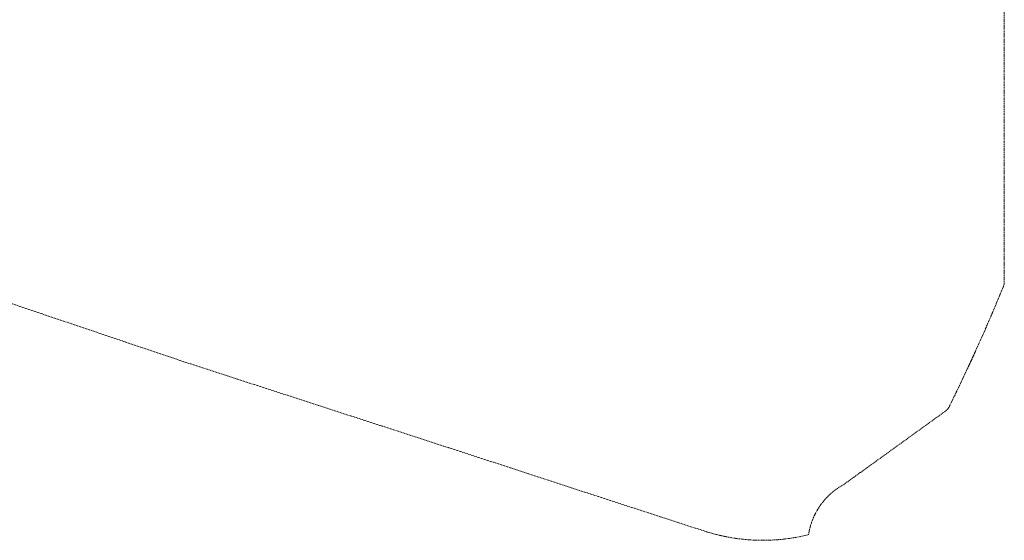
# Model space of a CAD drawing. Header units: metres. Extents: x -273 to 6, y -183 to 13.
# Tile 2 of 141: x -179 to 6, y -183 to -85. Entities that reach past the tile are written whole.
import ezdxf

# ---------------------------------------------------------------- set-up
doc = ezdxf.new("R2010")
doc.units = ezdxf.units.M
doc.header["$LTSCALE"] = 0.05
doc.linetypes.add('Linienart-Gestrichelt mit Abstand', pattern=[6, 4, -2])
doc.layers.add('Keine', color=7, linetype='Continuous', lineweight=9)

# ---------------------------------------------------------------- blocks, each defined once
blk = doc.blocks.new('_FU_2D LP5 (2D)')
at = {"layer": 'Keine', "color": 1, "linetype": 'Linienart-Gestrichelt mit Abstand', "lineweight": 9, "true_color": 0xff0000, "flags": 128}
blk.add_lwpolyline([(6.03999377, -134.70913897), (4.10766281, -139.37286792), (2.43021044, -143.26963359), (0.229042, -148.18933714), (-1.94395765, -152.85045285), (-2.56993827, -154.15978267), (-4.36668217, -157.84024419, -0.1218666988), (-4.98756345, -158.57331042), (-24.20773646, -172.45584859, 0.2343426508), (-30.81423496, -181.88107792), (-30.81423496, -181.88107792, -0.1382747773), (-50.04185585, -181.32068598), (-50.04185585, -181.32068598), (-63.53399243, -176.93721776), (-98.52806435, -165.50668377), (-148.4236418, -149.2972654), (-209.68205216, -128.62056047), (-249.49758002, -116.74073979), (-271.8563458, -111.07977166), (-272.63374696, -110.30237051), (-272.63374694, -44.20319881), (-268.39909651, 0.15100107), (-267.46628238, 0.15012673), (-197.75478142, 0.14986172), (5.97600004, 0.14995802), (6.00607638, -63.16005056)], format="xyb", close=True, dxfattribs=at)

msp = doc.modelspace()

# ---------------------------------------------------------------- block references
at = {"layer": 'Keine', "color": 1}
msp.add_blockref('_FU_2D LP5 (2D)', (0, 0), dxfattribs=at)

doc.saveas('drawing.dxf')
